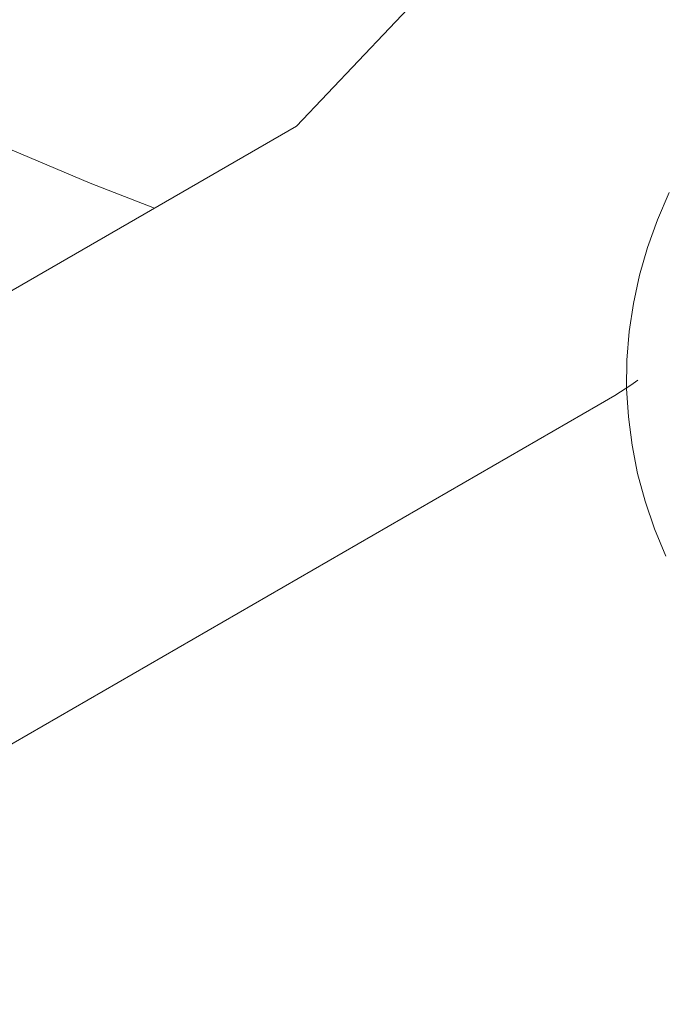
# Model space of a CAD drawing. Header units: millimetres. Extents: x 5694 to 11022, y -2894 to 7544.
# Tile 11 of 33: x 8158 to 8184, y -2658 to -2619. Entities that reach past the tile are written whole.
import ezdxf

# ---------------------------------------------------------------- set-up
doc = ezdxf.new("R2010")
doc.units = ezdxf.units.MM
doc.layers.add('E-LITE-EQPM', color=7, linetype='Continuous', lineweight=20)

# ---------------------------------------------------------------- blocks, each defined once
blk = doc.blocks.new('33711 - 33711 YAKARTA Old gold ceiling fan-527636-00 Isometrico PDF')
at = {"layer": 'E-LITE-EQPM', "color": 251, "lineweight": 9, "true_color": 0x636466}
for p, q in [((2298.698, -2645.459), (2337.827, -2622.868)), ((2308.153, -2658.289), (2350, -2634.129))]:
    blk.add_line(p, q, dxfattribs=at)
for points in [[(2325.636, -2623.542, 0), (2329.502, -2625.172, 0), (2332.096, -2626.176, 0)], [(2337.827, -2622.868, 0), (2345.327, -2614.95, 0), (2348.433, -2604.497, 0)], [(2352.865, -2625.552, 0), (2352.388, -2626.65, 0), (2351.987, -2627.762, 0), (2351.662, -2628.886, 0), (2351.415, -2630.02, 0), (2351.245, -2631.16, 0), (2351.155, -2632.305, 0), (2351.145, -2633.452, 0), (2351.213, -2634.598, 0), (2351.361, -2635.74, 0), (2351.588, -2636.876, 0), (2351.892, -2638.003, 0), (2352.272, -2639.118, 0), (2352.729, -2640.22, 0)], [(2350, -2634.129, 0), (2350.664, -2633.731, 0), (2351.31, -2633.313, 0), (2351.596, -2633.114, 0)]]:
    blk.add_polyline3d(points, dxfattribs=at)

msp = doc.modelspace()

# ---------------------------------------------------------------- block references
at = {"layer": 'E-LITE-EQPM', "color": 251, "lineweight": 9, "true_color": 0x5b5b5b}
msp.add_blockref('33711 - 33711 YAKARTA Old gold ceiling fan-527636-00 Isometrico PDF', (5830.962, 0), dxfattribs=at)

doc.saveas('drawing.dxf')
